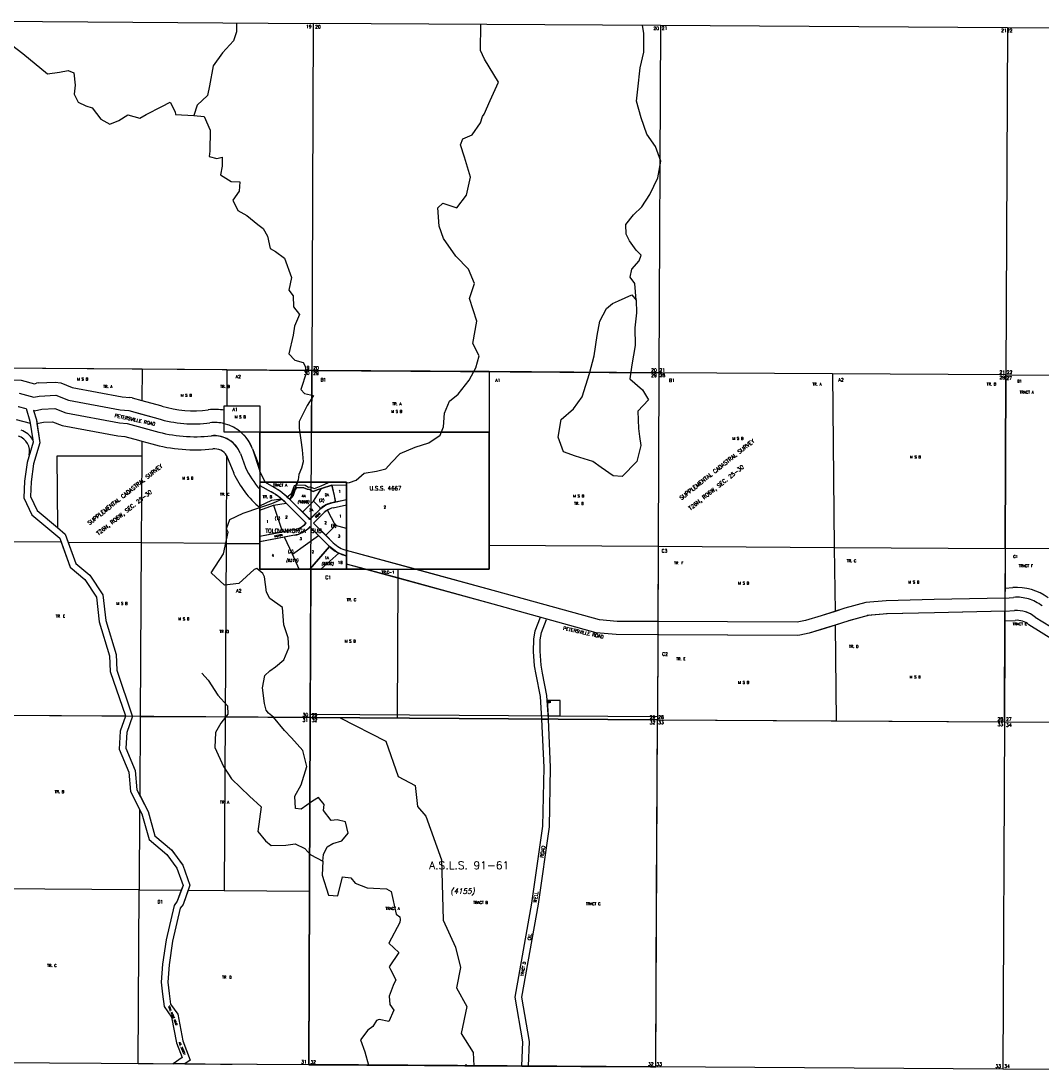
# Model space of a CAD drawing. Header units: feet. Extents: x 0 to 310787, y 0 to 109672.
# Tile 12 of 28: x 248404 to 263933, y 77417 to 93388. Entities that reach past the tile are written whole.
import ezdxf

# ---------------------------------------------------------------- set-up
doc = ezdxf.new("R2010")
doc.units = ezdxf.units.FT
doc.header["$LTSCALE"] = 20
doc.header["$MEASUREMENT"] = 0
doc.layers.add('Taxmap', color=251, linetype='Continuous')
doc.styles.add('1', font='simplex')
doc.styles.add('ESMT', font='SIMPLEX', dxfattribs={"height": 26})
doc.styles.add('LOT', font='SIMPLEX', dxfattribs={"height": 40})
doc.styles.add('ROMANT', font='romant', dxfattribs={"height": 50})
doc.styles.add('ROWNAME', font='SIMPLEX', dxfattribs={"height": 26})
doc.styles.add('SECTION', font='ROMANT', dxfattribs={"height": 50})
doc.styles.add('SUBNAME', font='ROMANT', dxfattribs={"height": 60})
doc.styles.add('SUBNMBR', font='ROMAND', dxfattribs={"oblique": 12, "height": 40})

# ---------------------------------------------------------------- blocks, each defined once
blk = doc.blocks.new('A$C1D716C51')
at = {"layer": 'Taxmap'}
for p, q in [((47378, 16116), (52521, 16080)), ((47378, 16116), (52521, 16080)), ((52521, 16080), (52497, 10801)), ((52521, 16080), (52497, 10801)), ((57800, 16045), (52521, 16080)), ((57800, 16045), (52521, 16080)), ((57800, 16045), (57777, 10766)), ((57800, 16045), (57777, 10766)), ((63079, 16013), (57800, 16045)), ((63079, 16013), (57800, 16045)), ((63079, 16013), (63056, 10734)), ((63079, 16013), (63056, 10734)), ((63079, 16013), (63056, 10734)), ((68359, 15984), (63079, 16013)), ((52497, 10801), (47339, 10837)), ((49918, 10819), (47339, 10837)), ((49918, 10819), (49914, 10343)), ((51208, 10810), (49918, 10819)), ((51208, 10810), (52497, 10801)), ((52474, 5521), (52497, 10801)), ((52497, 10801), (52493, 9864)), ((55198, 10783), (52497, 10801)), ((52497, 10801), (57777, 10766)), ((55198, 10783), (55198, 9864)), ((57777, 10766), (55198, 10783)), ((57777, 10766), (57754, 5486)), ((57777, 10766), (57765, 8126)), ((63056, 10734), (57777, 10766)), ((60417, 10750), (57777, 10766)), ((63056, 10734), (60417, 10750)), ((63056, 10734), (63033, 5454)), ((63056, 10734), (63033, 5454)), ((63045, 8094), (63056, 10734)), ((63056, 10734), (68336, 10704)), ((63056, 10734), (65038, 10723)), ((47967, 10657), (48079, 10651)), ((48079, 10651), (48278, 10599)), ((48278, 10599), (48311, 10606)), ((48341, 10610), (48311, 10606)), ((48341, 10610), (48596, 10624)), ((48596, 10624), (48682, 10610)), ((48682, 10610), (48855, 10540)), ((48049, 10453), (48272, 10393)), ((48049, 10453), (48272, 10393)), ((48272, 10393), (48352, 10410)), ((48272, 10393), (48352, 10410)), ((48352, 10410), (48607, 10424)), ((48352, 10410), (48607, 10424)), ((48607, 10424), (48799, 10347)), ((48607, 10424), (48799, 10347)), ((48855, 10540), (49611, 10401)), ((49611, 10401), (49729, 10391)), ((49766, 10384), (49729, 10391)), ((49766, 10384), (49914, 10343)), ((48031, 10254), (48153, 10222)), ((48031, 10254), (48148, 10223)), ((48153, 10222), (48210, 10029)), ((48153, 10222), (48210, 10029)), ((48391, 10211), (48587, 10222)), ((48391, 10211), (48587, 10222)), ((48587, 10222), (48756, 10154)), ((48587, 10222), (48756, 10154)), ((48799, 10347), (49585, 10202)), ((48799, 10347), (49585, 10202)), ((49914, 10343), (49968, 10328)), ((49968, 10328), (50215, 10260)), ((51167, 10264), (51205, 10264)), ((51167, 10195), (51167, 10264)), ((51205, 10264), (51707, 10264)), ((51707, 10264), (51707, 9864)), ((48266, 10192), (48308, 10051)), ((48266, 10192), (48308, 10051)), ((48266, 10192), (48280, 10188)), ((48280, 10188), (48266, 10192)), ((48280, 10188), (48391, 10211)), ((48280, 10188), (48391, 10211)), ((48756, 10154), (49572, 10004)), ((48756, 10154), (49572, 10004)), ((49585, 10202), (49713, 10192)), ((49585, 10202), (49713, 10192)), ((49713, 10192), (49914, 10136)), ((49713, 10192), (50158, 10068)), ((49914, 10136), (50158, 10068)), ((50927, 10204), (50923, 10203)), ((51167, 9990), (51167, 10195)), ((47999, 10056), (48215, 9998)), ((48210, 10029), (48215, 9998)), ((48210, 10029), (48255, 9747)), ((48215, 9998), (48255, 9747)), ((48308, 10051), (48317, 9992)), ((48308, 10051), (48363, 9702)), ((48317, 9992), (48418, 10013)), ((48317, 9992), (48363, 9702)), ((48418, 10013), (48553, 10020)), ((48553, 10020), (48702, 9961)), ((48702, 9961), (49546, 9805)), ((49572, 10004), (49691, 9994)), ((49572, 10004), (49691, 9994)), ((49691, 9994), (49913, 9932)), ((49691, 9994), (50117, 9876)), ((49913, 9932), (50117, 9876)), ((51167, 9864), (51167, 9990)), ((48255, 9747), (48261, 9709)), ((49546, 9805), (49655, 9796)), ((49655, 9796), (49860, 9740)), ((51416, 9864), (51167, 9864)), ((51707, 9864), (51416, 9864)), ((51707, 9340), (51707, 9864)), ((51707, 9864), (52493, 9864)), ((52493, 9864), (55198, 9864)), ((55198, 9864), (55198, 8142)), ((48261, 9709), (48169, 9401)), ((48261, 9709), (48169, 9401)), ((48363, 9702), (48267, 9380)), ((48363, 9702), (48267, 9380)), ((49860, 9740), (49913, 9725)), ((49913, 9725), (49912, 9499)), ((49913, 9725), (50063, 9683)), ((51598, 9606), (51706, 9268)), ((51598, 9606), (51675, 9401)), ((49912, 9499), (48620, 9499)), ((48620, 9499), (48629, 8411)), ((49912, 9499), (49903, 8179)), ((51201, 9509), (51194, 8169)), ((51201, 9509), (51310, 9238)), ((51411, 9536), (51491, 9323)), ((51411, 9536), (51491, 9323)), ((48169, 9401), (48130, 9117)), ((48169, 9401), (48130, 9117)), ((48267, 9380), (48230, 9108)), ((48267, 9380), (48230, 9108)), ((51788, 9099), (51706, 9268)), ((51707, 9267), (51707, 9340)), ((51788, 9099), (51707, 9267)), ((48130, 9117), (48118, 8865)), ((48130, 9117), (48118, 8865)), ((48230, 9108), (48219, 8885)), ((48230, 9108), (48219, 8885)), ((51707, 9052), (51878, 8954)), ((51707, 8994), (51707, 9052)), ((51707, 9052), (51878, 8954)), ((51707, 8741), (51707, 8994)), ((51788, 9099), (51918, 9025)), ((51788, 9099), (51919, 9024)), ((51788, 9099), (52287, 9099)), ((52163, 8839), (52287, 9099)), ((52214, 8900), (52245, 8991)), ((52245, 8991), (52268, 9019)), ((52268, 9019), (52375, 9015)), ((52287, 9099), (52787, 9100)), ((52375, 9015), (52425, 8994)), ((52425, 8994), (52462, 8988)), ((52462, 8988), (52518, 8958)), ((52518, 8958), (52580, 8987)), ((52526, 8810), (52643, 9006)), ((52580, 8987), (52643, 9006)), ((52643, 9006), (52803, 9055)), ((52643, 9006), (52671, 9014)), ((52671, 9014), (52803, 9055)), ((52787, 9100), (53026, 9100)), ((52803, 9055), (53026, 9062)), ((52803, 9055), (53026, 9062)), ((52803, 9055), (52860, 8801)), ((53026, 9100), (53026, 9062)), ((53026, 9062), (53026, 8840)), ((48118, 8865), (48241, 8605)), ((48219, 8885), (48322, 8668)), ((51707, 8741), (51891, 8827)), ((51891, 8827), (52033, 8849)), ((52163, 8839), (52183, 8863)), ((52163, 8839), (52467, 8535)), ((52356, 8646), (52163, 8839)), ((52356, 8646), (52163, 8839)), ((52183, 8863), (52214, 8900)), ((52356, 8646), (52526, 8810)), ((52526, 8810), (52634, 8699)), ((52860, 8801), (52802, 8788)), ((52860, 8801), (52802, 8788)), ((52803, 8788), (53026, 8840)), ((52860, 8801), (53026, 8840)), ((53026, 8840), (53026, 8758)), ((48322, 8668), (48629, 8411)), ((51707, 8674), (51916, 8751)), ((51707, 8712), (51707, 8741)), ((51707, 8674), (51707, 8712)), ((51707, 8274), (51707, 8674)), ((51916, 8751), (52107, 8782)), ((51916, 8751), (52050, 8341)), ((52107, 8782), (52411, 8478)), ((52107, 8782), (52397, 8493)), ((52441, 8562), (52356, 8646)), ((52441, 8562), (52356, 8646)), ((52467, 8535), (52615, 8683)), ((52613, 8678), (52495, 8562)), ((52613, 8678), (52495, 8562)), ((52524, 8479), (52672, 8627)), ((52524, 8479), (52672, 8627)), ((52634, 8699), (52613, 8678)), ((52634, 8699), (52613, 8678)), ((52860, 8444), (52737, 8676)), ((52821, 8710), (53026, 8758)), ((52821, 8710), (53026, 8758)), ((53026, 8758), (53027, 8398)), ((48241, 8605), (48664, 8251)), ((52411, 8478), (52404, 8471)), ((52467, 8535), (52441, 8562)), ((52467, 8535), (52441, 8562)), ((52495, 8562), (52467, 8535)), ((52495, 8562), (52467, 8535)), ((52524, 8479), (52824, 8179)), ((52524, 8479), (52710, 8293)), ((48629, 8411), (48749, 8310)), ((48749, 8310), (48910, 7866)), ((48749, 8310), (48794, 8186)), ((52222, 8374), (51707, 8274)), ((52050, 8341), (51707, 8274)), ((52222, 8374), (52050, 8341)), ((52467, 8422), (52460, 8415)), ((52467, 8422), (52768, 8122)), ((52482, 8408), (52598, 8291)), ((52860, 8444), (52710, 8293)), ((53027, 8398), (52860, 8444)), ((53027, 8398), (53027, 8063)), ((48687, 8187), (47320, 8197)), ((48664, 8251), (48825, 7807)), ((48664, 8251), (48687, 8187)), ((48687, 8187), (48825, 7807)), ((48794, 8186), (48910, 7866)), ((49903, 8179), (48794, 8186)), ((49903, 8179), (49888, 5539)), ((51194, 8169), (49903, 8179)), ((52237, 8296), (51707, 8192)), ((51707, 8192), (51707, 8274)), ((52081, 8265), (51707, 8192)), ((51707, 7779), (51707, 8192)), ((52237, 8296), (52081, 8265)), ((52206, 8004), (52081, 8265)), ((52206, 8004), (52598, 8291)), ((52598, 8291), (52768, 8122)), ((52710, 8293), (52824, 8179)), ((52307, 7778), (52206, 8004)), ((52467, 7778), (52768, 8122)), ((52634, 7778), (52910, 8021)), ((53004, 7986), (53027, 7981)), ((53004, 7986), (53027, 7981)), ((54075, 7777), (53027, 8063)), ((55198, 8142), (55198, 7776)), ((57765, 8126), (57760, 6981)), ((63045, 8094), (63041, 7339)), ((65026, 8083), (63045, 8094)), ((48910, 7866), (49123, 7687)), ((53027, 7981), (53027, 7856)), ((53027, 7856), (53027, 7778)), ((53313, 7778), (53027, 7856)), ((48825, 7807), (49048, 7619)), ((49123, 7687), (49321, 7386)), ((52307, 7778), (51707, 7779)), ((52467, 7778), (52307, 7778)), ((52484, 7778), (52467, 7778)), ((52484, 7778), (52474, 5521)), ((52634, 7778), (52484, 7778)), ((53027, 7778), (52634, 7778)), ((53313, 7778), (53027, 7778)), ((53313, 7778), (53804, 7777)), ((53804, 7644), (53313, 7778)), ((55310, 7439), (54075, 7777)), ((55198, 7776), (54075, 7777)), ((49048, 7619), (49224, 7351)), ((55257, 7247), (53804, 7644)), ((49224, 7351), (49264, 6975)), ((49321, 7386), (49363, 6995)), ((56875, 7005), (55310, 7439)), ((63041, 7339), (63173, 7349)), ((63041, 7339), (63173, 7349)), ((63042, 7490), (63162, 7498)), ((56821, 6812), (55257, 7247)), ((60927, 7273), (60607, 7185)), ((61234, 7298), (60927, 7273)), ((61965, 7315), (61234, 7298)), ((63041, 7339), (61965, 7315)), ((60244, 7069), (60007, 6998)), ((60456, 7136), (60244, 7069)), ((60607, 7185), (60456, 7136)), ((60962, 7075), (60664, 6993)), ((61245, 7098), (60962, 7075)), ((61969, 7115), (61245, 7098)), ((63040, 7139), (61969, 7115)), ((63033, 5454), (63040, 7139)), ((63040, 7139), (63187, 7149)), ((63040, 7140), (63187, 7149)), ((63499, 7050), (64462, 6456)), ((63499, 7050), (64462, 6456)), ((49264, 6975), (49421, 6461)), ((49363, 6995), (49521, 6478)), ((57142, 6981), (56875, 7005)), ((57760, 6981), (57142, 6981)), ((57760, 6981), (57759, 6781)), ((59881, 6970), (57760, 6981)), ((60007, 6998), (59881, 6970)), ((60305, 6879), (60065, 6806)), ((60458, 6927), (60305, 6879)), ((60664, 6993), (60458, 6927)), ((63050, 6990), (63197, 6999)), ((63405, 6934), (64383, 6328)), ((57125, 6782), (56821, 6812)), ((57759, 6781), (57125, 6782)), ((57759, 6781), (57754, 5486)), ((59880, 6770), (57759, 6781)), ((59923, 6775), (59880, 6770)), ((60065, 6806), (59923, 6775)), ((49421, 6461), (49431, 6223)), ((49521, 6478), (49530, 6242)), ((49530, 6242), (49768, 5546)), ((49431, 6223), (49663, 5546)), ((56273, 5782), (56080, 5782)), ((56080, 5782), (56095, 5547)), ((56273, 5547), (56273, 5782)), ((52474, 5521), (47301, 5557)), ((49665, 5541), (47301, 5557)), ((49665, 5541), (49585, 5315)), ((49665, 5540), (49585, 5315)), ((49663, 5546), (49665, 5541)), ((49771, 5540), (49684, 5296)), ((49771, 5540), (49684, 5296)), ((49768, 5546), (49771, 5540)), ((49888, 5539), (49771, 5540)), ((49888, 5539), (49881, 4338)), ((52451, 242), (52474, 5521)), ((52474, 5521), (52463, 2881)), ((52474, 5521), (57754, 5486)), ((52928, 5518), (52474, 5521)), ((53794, 5512), (52928, 5518)), ((52928, 5518), (53623, 5162)), ((55114, 5503), (53794, 5512)), ((55999, 5498), (55114, 5503)), ((56030, 4760), (55999, 5498)), ((55999, 5498), (56099, 5497)), ((56030, 4760), (55999, 5497)), ((56095, 5547), (56273, 5547)), ((56130, 4761), (56099, 5497)), ((56130, 4761), (56099, 5497)), ((57754, 5486), (56099, 5497)), ((57730, 207), (57754, 5486)), ((57742, 2846), (57754, 5486)), ((57754, 5486), (63033, 5454)), ((63033, 5454), (63010, 175)), ((63033, 5454), (63010, 175)), ((63033, 5454), (63010, 175)), ((63033, 5454), (68312, 5425)), ((49585, 5315), (49566, 5040)), ((49585, 5315), (49566, 5040)), ((49684, 5296), (49667, 5057)), ((49684, 5296), (49667, 5057)), ((53623, 5162), (53813, 4626)), ((49566, 5040), (49713, 4690)), ((49566, 5040), (49713, 4690)), ((49667, 5057), (49812, 4714)), ((49667, 5057), (49812, 4714)), ((49713, 4690), (49738, 4396)), ((49713, 4690), (49738, 4396)), ((49812, 4714), (49836, 4424)), ((49812, 4714), (49836, 4424)), ((56012, 3869), (56030, 4760)), ((56012, 3869), (56030, 4760)), ((56112, 3861), (56130, 4761)), ((56112, 3861), (56130, 4761)), ((53813, 4626), (54070, 4490)), ((54070, 4490), (54104, 4168)), ((49738, 4396), (49879, 4124)), ((49738, 4396), (49915, 4055)), ((49836, 4424), (50009, 4092)), ((49836, 4424), (49881, 4338)), ((49881, 4338), (50009, 4092)), ((54104, 4168), (54233, 4022)), ((49879, 4124), (49872, 2899)), ((49879, 4124), (49915, 4055)), ((49915, 4055), (50023, 3666)), ((49915, 4055), (50023, 3666)), ((50009, 4092), (50112, 3723)), ((50009, 4092), (50112, 3723)), ((54233, 4022), (54471, 3358)), ((55846, 2700), (56012, 3869)), ((55846, 2700), (56012, 3869)), ((55944, 2685), (56112, 3861)), ((55944, 2685), (56112, 3861)), ((50112, 3723), (50365, 3508)), ((50112, 3723), (50365, 3508)), ((50023, 3666), (50291, 3440)), ((50023, 3666), (50291, 3440)), ((50291, 3440), (50445, 3229)), ((50291, 3440), (50445, 3229)), ((50365, 3508), (50534, 3276)), ((50365, 3508), (50369, 3503)), ((50369, 3503), (50530, 3282)), ((50369, 3503), (50530, 3282)), ((54471, 3358), (54494, 2438)), ((50445, 3229), (50539, 2969)), ((50445, 3229), (50539, 2969)), ((50530, 3282), (50534, 3276)), ((50534, 3276), (50645, 2970)), ((50534, 3276), (50645, 2970)), ((49872, 2899), (47282, 2917)), ((50539, 2969), (50452, 2727)), ((50512, 2895), (50452, 2727)), ((50539, 2969), (50512, 2895)), ((50645, 2970), (50541, 2679)), ((50618, 2894), (50541, 2679)), ((50645, 2970), (50618, 2894)), ((52463, 2881), (52451, 242)), ((50452, 2727), (50404, 2664)), ((50452, 2727), (50404, 2664)), ((57730, 207), (57742, 2846)), ((50404, 2664), (50282, 2139)), ((50404, 2664), (50282, 2139)), ((50496, 2621), (50380, 2121)), ((50496, 2621), (50380, 2121)), ((50541, 2679), (50496, 2621)), ((50541, 2679), (50496, 2621)), ((55592, 1267), (55846, 2700)), ((55592, 1267), (55846, 2700)), ((55693, 1267), (55944, 2685)), ((55693, 1267), (55944, 2685)), ((54494, 2438), (54683, 2031)), ((50282, 2139), (50229, 1771)), ((50282, 2139), (50229, 1771)), ((50380, 2121), (50329, 1760)), ((50380, 2121), (50329, 1760)), ((54683, 2031), (54760, 1720)), ((50229, 1771), (50209, 1495)), ((50229, 1771), (50209, 1495)), ((50329, 1760), (50309, 1497)), ((50329, 1760), (50309, 1497)), ((54760, 1720), (54701, 1411)), ((50209, 1495), (50229, 1314)), ((50209, 1495), (50229, 1314)), ((50309, 1497), (50329, 1326)), ((50309, 1497), (50329, 1326)), ((50229, 1314), (50251, 1125)), ((50229, 1314), (50251, 1125)), ((50329, 1326), (50347, 1163)), ((50329, 1326), (50347, 1163)), ((54701, 1411), (54854, 1126)), ((50251, 1125), (50366, 966)), ((50251, 1125), (50366, 966)), ((50347, 1163), (50460, 1007)), ((50347, 1163), (50460, 1007)), ((54854, 1126), (54772, 713)), ((55707, 587), (55592, 1267)), ((55707, 587), (55592, 1267)), ((55807, 594), (55693, 1267)), ((55807, 594), (55693, 1267)), ((50366, 966), (50439, 575)), ((50366, 966), (50439, 575)), ((50460, 1007), (50536, 602)), ((50460, 1007), (50536, 602)), ((54772, 713), (54950, 425)), ((50439, 575), (50528, 349)), ((50439, 575), (50528, 349)), ((50536, 602), (50650, 311)), ((50536, 602), (50650, 311)), ((55692, 220), (55707, 587)), ((55692, 220), (55707, 587)), ((55792, 220), (55807, 594)), ((55792, 219), (55807, 594)), ((50528, 349), (50390, 256)), ((50528, 349), (50390, 256)), ((54950, 425), (54964, 225)), ((47262, 278), (52451, 242)), ((49857, 259), (50390, 256)), ((50566, 254), (50390, 256)), ((50650, 311), (50566, 254)), ((50650, 311), (50566, 254)), ((50566, 254), (51108, 251)), ((51108, 251), (51289, 250)), ((51676, 247), (52451, 242)), ((57730, 207), (52451, 242)), ((52451, 242), (53394, 235)), ((53394, 235), (53933, 232)), ((53933, 232), (54476, 228)), ((54476, 228), (54823, 226)), ((54823, 226), (54964, 225)), ((54843, 247), (54836, 225)), ((54964, 225), (55362, 223)), ((55362, 223), (55692, 220)), ((55692, 220), (55792, 220)), ((55792, 220), (55797, 220)), ((55797, 220), (56127, 217)), ((56127, 217), (56590, 214)), ((56590, 214), (57127, 211)), ((57127, 211), (57651, 207)), ((57651, 207), (57730, 207)), ((63010, 175), (57730, 207)), ((63010, 175), (57730, 207)), ((68289, 145), (63010, 175))]:
    blk.add_line(p, q, dxfattribs=at)
for points in [[(51353, 16088), (51353, 15949), (51308, 15813), (51138, 15631), (50996, 15432), (50944, 15129), (50911, 14985), (50753, 14835), (50702, 14680)], [(53026, 9091), (53073, 9095), (53172, 9133), (53293, 9239), (53481, 9269), (53622, 9303), (53711, 9402), (53844, 9537), (54069, 9634), (54278, 9699), (54451, 9817), (54501, 9945), (54515, 10149), (54593, 10332), (54726, 10442), (54889, 10652), (54995, 10839), (55045, 11023), (54947, 11208), (55007, 11552), (54896, 11897), (54974, 12125), (54881, 12342), (54688, 12537), (54503, 12807), (54437, 12996), (54413, 13273), (54489, 13344), (54704, 13273), (54851, 13467), (54914, 13743), (54818, 14044), (54760, 14233), (54797, 14325), (54937, 14383), (55064, 14565), (55093, 14661), (55117, 14701), (55212, 14908), (55339, 15186), (55123, 15533), (55065, 15666), (55070, 16063)], [(57430, 11871), (57413, 12124), (57342, 12221), (57367, 12341), (57477, 12468), (57506, 12555), (57431, 12632), (57332, 12774), (57281, 12871), (57275, 13019), (57389, 13170), (57518, 13288), (57640, 13475), (57763, 13730), (57806, 13982), (57724, 14207), (57595, 14397), (57509, 14642), (57436, 14895), (57458, 15079), (57490, 15403), (57549, 15643), (57548, 15931), (57529, 16047)], [(47931, 15751), (48105, 15619), (48477, 15314), (48661, 15336), (48794, 15362), (48877, 15325), (48899, 15141), (48885, 15005), (48944, 14880), (49059, 14823), (49155, 14794), (49288, 14624), (49427, 14546), (49564, 14601), (49701, 14687), (49884, 14637), (49980, 14692), (50218, 14817), (50346, 14880), (50420, 14735), (50424, 14694), (50702, 14680)], [(47931, 15751), (48105, 15619), (48477, 15314), (48661, 15336), (48794, 15362), (48877, 15325), (48899, 15141), (48885, 15005), (48944, 14880), (49059, 14823), (49155, 14794), (49288, 14624), (49427, 14546), (49564, 14601), (49701, 14687), (49884, 14637), (49980, 14692), (50218, 14817), (50346, 14880), (50420, 14735), (50424, 14694), (50702, 14680)], [(50702, 14680), (50862, 14662), (50951, 14457), (50947, 14137), (50938, 14053), (51054, 14023), (51134, 14046), (51136, 13910), (51107, 13775), (51273, 13676), (51405, 13671), (51391, 13527), (51298, 13392), (51372, 13231), (51511, 13157), (51677, 13023), (51756, 12962), (51826, 12841), (51864, 12656), (51947, 12611), (52082, 12509), (52190, 12216), (52148, 12024), (52215, 11935), (52217, 11767), (52311, 11654), (52237, 11475), (52216, 11339), (52148, 11055), (52239, 10958), (52366, 10921), (52394, 10876), (52417, 10776), (52330, 10513), (52385, 10448), (52524, 10418), (52427, 10267), (52304, 10025), (52306, 9924), (52350, 9592), (52364, 9411), (52343, 9315), (52302, 9220), (52293, 9137), (52254, 9058)], [(51208, 10810), (51205, 10264)], [(60417, 10750), (60445, 8110)], [(52124, 8876), (52187, 8927), (52233, 9052), (52272, 9063), (52398, 9056), (52449, 9026), (52467, 9029), (52539, 9006), (52638, 9047), (52752, 9098)], [(52495, 8562), (52634, 8699), (52713, 8755), (52802, 8788), (52860, 8801), (52842, 8896), (52816, 8996), (52803, 9055), (52643, 9006), (52580, 8987), (52518, 8958), (52462, 8988), (52425, 8994), (52375, 9015), (52268, 9019), (52245, 8991), (52214, 8900), (52163, 8839), (52441, 8562), (52467, 8535), (52491, 8558)], [(52664, 3338), (52676, 3437), (52733, 3556), (52818, 3603), (52954, 3646), (53051, 3760), (53009, 3933), (52886, 3967), (52794, 3956), (52676, 4106), (52685, 4198), (52602, 4303), (52510, 4248), (52336, 4130), (52249, 4139), (52239, 4324), (52337, 4499), (52424, 4774), (52359, 5019), (52190, 5213), (52083, 5323), (51914, 5525), (51839, 5590), (51803, 5631), (51780, 5735), (51747, 5972), (51781, 6160), (51862, 6231), (51947, 6290), (52072, 6400), (52150, 6579), (52136, 6732), (52071, 6933), (52050, 7193), (51860, 7332), (51809, 7428), (51776, 7661), (51752, 7713), (51661, 7787), (51621, 7771), (51387, 7562), (51171, 7537), (50965, 7724), (51153, 8009), (51224, 8341), (51201, 8393), (51251, 8533), (51456, 8630), (51708, 8715), (51889, 8777), (52041, 8843)], [(51194, 8169), (51181, 5530)], [(51194, 8169), (51707, 8166)], [(63041, 7339), (61965, 7315), (61234, 7298), (60927, 7273), (60607, 7185), (60244, 7069), (60007, 6998), (59881, 6970), (57760, 6981), (57142, 6981), (56875, 7005), (55310, 7439), (53027, 8063)], [(55198, 8142), (57765, 8126)], [(57765, 8126), (60445, 8110)], [(60445, 8110), (60456, 7136)], [(60445, 8110), (63045, 8094)], [(57760, 6781), (57125, 6782), (56821, 6812), (55257, 7247), (53027, 7856)], [(53804, 7777), (53804, 7644)], [(53804, 7644), (53794, 5512)], [(55999, 5497), (55976, 5843), (55909, 6178), (55887, 6307), (55870, 6526), (55873, 6712), (55897, 6842), (55975, 7047)], [(60980, 7080), (60661, 6992)], [(61250, 7099), (60943, 7073)], [(63046, 7139), (61969, 7115), (61239, 7098)], [(56099, 5497), (56075, 5856), (56007, 6197), (55986, 6320), (55970, 6529), (55973, 6702), (55994, 6815), (56069, 7012)], [(60668, 6994), (60303, 6878), (60065, 6806), (59923, 6775), (59880, 6770), (57774, 6781)], [(60458, 6927), (60474, 5470)], [(50823, 6196), (50921, 6090), (51071, 5864), (51216, 5698), (51223, 5570), (51113, 5435), (51032, 5292), (51025, 5068), (51157, 4778), (51279, 4588), (51551, 4324), (51729, 4162), (51677, 3786), (51795, 3648), (51878, 3575), (52102, 3580), (52246, 3599), (52393, 3529), (52440, 3480), (52484, 3431), (52664, 3338)], [(50823, 6196), (50921, 6090), (51071, 5864), (51216, 5698), (51223, 5570), (51113, 5435), (51032, 5292), (51025, 5068), (51157, 4778), (51279, 4588), (51551, 4324), (51729, 4162), (51677, 3786), (51795, 3648), (51878, 3575), (52102, 3580), (52246, 3599), (52393, 3529), (52440, 3480), (52484, 3431), (52664, 3338)], [(49888, 5539), (51181, 5530)], [(51181, 5530), (51167, 2890)], [(51181, 5530), (52474, 5521)], [(52474, 5571), (52475, 5571), (57754, 5536)], [(57754, 5486), (60474, 5470)], [(60474, 5470), (63033, 5454)], [(63033, 5454), (65673, 5440)], [(52664, 3338), (52658, 3126), (52754, 2821), (52894, 2807), (52965, 3099), (53093, 3085), (53156, 3000), (53339, 2930), (53435, 2925), (53635, 2914), (53706, 2873), (53783, 2532), (53838, 2492), (53842, 2451), (53837, 2403), (53670, 2089), (53824, 1947), (53674, 1729), (53693, 1689), (53775, 1532), (53734, 1444), (53673, 1281), (53683, 1156), (53746, 1072), (53668, 896), (53525, 926), (53484, 911), (53424, 823), (53351, 768), (53241, 621), (53303, 436), (53361, 236)], [(49857, 259), (49872, 2899)], [(49872, 2899), (50512, 2895)], [(50618, 2894), (51167, 2890)], [(51167, 2890), (52463, 2881)]]:
    blk.add_lwpolyline(points, dxfattribs=at)
for points in [[(57363, 11952), (57430, 11871), (57436, 11675), (57409, 11447), (57414, 11179), (57363, 10887), (57336, 10675), (57530, 10504), (57617, 10355), (57455, 10181), (57468, 9920), (57482, 9796), (57501, 9660), (57442, 9416), (57219, 9190), (57084, 9200), (56901, 9322), (56770, 9416), (56511, 9495), (56328, 9562), (56243, 9787), (56290, 10055), (56480, 10217), (56610, 10399), (56722, 10755), (56793, 11022), (56840, 11334), (56879, 11550), (56981, 11745), (57070, 11820), (57162, 11859)], [(57363, 11952), (57430, 11871), (57436, 11675), (57409, 11447), (57414, 11179), (57363, 10887), (57336, 10675), (57530, 10504), (57617, 10355), (57455, 10181), (57468, 9920), (57482, 9796), (57501, 9660), (57442, 9416), (57219, 9190), (57084, 9200), (56901, 9322), (56770, 9416), (56511, 9495), (56328, 9562), (56243, 9787), (56290, 10055), (56480, 10217), (56610, 10399), (56722, 10755), (56793, 11022), (56840, 11334), (56879, 11550), (56981, 11745), (57070, 11820), (57162, 11859)], [(53027, 7778), (55198, 7776), (55198, 9864), (51707, 9864), (51707, 9099), (53026, 9100)], [(51707, 9099), (51707, 7779), (53027, 7778), (53026, 9100)], [(52768, 8122), (52467, 7778), (53027, 7778), (53027, 7981), (53004, 7986), (53004, 7986), (52910, 8021), (52877, 8039), (52877, 8039), (52877, 8039), (52877, 8039)], [(52768, 8122), (52467, 7778), (53027, 7778), (53027, 7981), (53004, 7986), (53004, 7986), (52910, 8021), (52877, 8039), (52877, 8039), (52877, 8039), (52877, 8039)], [(57754, 5486), (52474, 5521), (52451, 241), (57730, 207)]]:
    blk.add_lwpolyline(points, close=True, dxfattribs=at)
for centre, radius, start, end in [((50700, 11885), 1897, 277.5295, 277.5295), ((50700, 11885), 1697, 253.3807, 277.5295), ((50700, 11885), 1897, 253.3807, 277.5295), ((50700, 11885), 1897, 253.3807, 277.5295), ((51017, 9388), 821, 79.4699, 96.2776), ((51017, 9388), 621, 76.0177, 96.2776), ((51017, 9388), 621, 76.0177, 96.2776), ((51017, 9388), 621, 20.577, 76.0177), ((47956, 9565), 250, 347.8004, 71.6908), ((47956, 9565), 350, 31.4442, 70.1096), ((50723, 12054), 2261, 254.4486, 276.2776), ((50723, 12054), 2261, 254.4486, 276.2776), ((51017, 9388), 421, 63.7826, 96.2776), ((51017, 9388), 421, 20.577, 96.2776), ((51017, 9388), 421, 20.5788, 63.7826), ((51017, 9388), 621, 20.5801, 49.9923), ((50723, 12054), 2461, 254.4486, 276.2776), ((51017, 9388), 221, 63.7826, 96.2776), ((51017, 9388), 221, 33.2934, 63.7826), ((52766, 9925), 1411, 205.2695, 221.31), ((52766, 9925), 1411, 205.2695, 221.2782), ((52766, 9925), 1211, 205.6418, 208.9261), ((52766, 9925), 1611, 205.2695, 228.8622), ((51382, 8060), 1023, 44.8927, 60.9675), ((51382, 8060), 1023, 50.499, 60.9675), ((51351, 8025), 1149, 45.0681, 60.4717), ((51351, 8025), 1149, 45.0681, 60.3787), ((51382, 8060), 1023, 49.9041, 50.499), ((51382, 8060), 1023, 44.8927, 49.9041), ((52891, 8408), 390, 103.0675, 135.0681), ((52885, 8426), 371, 102.9434, 132.6407), ((52885, 8426), 371, 102.9434, 132.6407), ((52891, 8408), 310, 103.0675, 135.0681), ((52891, 8408), 310, 119.9935, 135.0681), ((52891, 8408), 310, 103.0686, 119.9935), ((52154, 8720), 353, 281.0687, 315.0681), ((52382, 8478), 20, 313.3446, 45.0681), ((52468, 8589), 38.5, 225.8306, 315.8279), ((52154, 8720), 353, 281.0687, 313.3446), ((52154, 8720), 433, 281.0687, 315.0681), ((52154, 8720), 432, 281.0687, 313.8018), ((52467, 8394), 20, 45.0681, 133.8018), ((53140, 8496), 447, 225.0681, 255.3533), ((53140, 8496), 447, 225.0681, 255.3533), ((53140, 8496), 527, 225.0634, 255.1078), ((53140, 8496), 527, 225.0635, 244.1132), ((53140, 8496), 527, 244.1132, 255.1078), ((63219, 6714), 787, 52.7004, 94.1292), ((63219, 6714), 637, 73.4148, 94.1292), ((63219, 6714), 637, 73.4148, 94.1292), ((63219, 6714), 637, 52.7004, 73.4148), ((63219, 6714), 637, 52.7004, 73.4148), ((63218, 6704), 446, 50.8101, 93.9112), ((63218, 6704), 446, 72.3607, 93.9112), ((63218, 6704), 446, 50.8101, 72.3607), ((63218, 6704), 296, 50.8101, 93.9112)]:
    blk.add_arc(centre, radius, start, end, dxfattribs=at)
for s, height, style, p in [('19', 50, 'ROMANT', (52409, 16006)), ('20', 50, 'ROMANT', (52548, 16002)), ('20', 50, 'ROMANT', (57692, 15979)), ('21', 50, 'ROMANT', (57820, 15981)), ('21', 50, 'ROMANT', (62983, 15948)), ('   22', 50, 'SECTION', (62958, 15946)), ('19', 50, 'ROMANT', (52378, 10817)), ('20', 50, 'ROMANT', (52518, 10813)), ('A2', 50, 'LOT', (51338, 10681)), ('30', 50, 'ROMANT', (52378, 10736)), ('29', 50, 'ROMANT', (52518, 10732)), ('20', 50, 'ROMANT', (57659, 10781)), ('29', 50, 'ROMANT', (57659, 10700)), ('21', 50, 'ROMANT', (57787, 10782)), ('28', 50, 'ROMANT', (57787, 10701)), ('21', 50, 'ROMANT', (62957, 10748)), ('28', 50, 'ROMANT', (62957, 10667)), ('27', 50, 'SECTION', (63063, 10658)), ('22', 50, 'SECTION', (63067, 10748)), ('M S B', 40, '1', (48928, 10650)), ('TR. A', 40, 'LOT', (49326, 10535)), ('TR. B', 40, 'LOT', (51105, 10538)), ('B1', 50, 'LOT', (52630, 10634)), ('A1', 50, 'LOT', (55288, 10625)), ('B1', 50, 'LOT', (57931, 10625)), ('TR. A', 40, 'LOT', (60113, 10574)), ('A2', 50, 'LOT', (60507, 10633)), ('TR. B', 40, 'LOT', (62764, 10574)), ('B1', 40, 'LOT', (63228, 10617)), ('M S B', 40, '1', (50505, 10402)), ('TRACT A', 40, 'LOT', (63263, 10449)), ('A1', 50, 'LOT', (51291, 10183)), ('TR. A', 40, 'LOT', (53723, 10271)), ('M S B', 40, '1', (51326, 10073)), ('M S B', 40, '1', (53706, 10157)), ('M S B', 40, '1', (58896, 9746)), ('M S B', 40, '1', (61596, 9464)), ('M S B', 40, '1', (50529, 9141)), ('TRACT A', 40, 'LOT', (51908, 9035)), ('1', 40, 'LOT', (52904, 8939)), ('U.S.S. 4667', 60, 'SUBNAME', (53376, 8978)), ('TR. C', 40, 'LOT', (51102, 8896)), ('TR. B', 40, 'LOT', (51750, 8858)), ('(2)', 40, 'SUBNAME', (52608, 8807)), ('M S B', 40, '1', (56473, 8871)), ('TR. B', 40, 'LOT', (56488, 8759)), ('2', 40, 'LOT', (53592, 8703)), ('1', 40, 'LOT', (51807, 8481)), ('(1)', 40, 'SUBNAME', (51935, 8530)), ('2', 40, 'LOT', (52095, 8550)), ('2', 40, 'LOT', (52690, 8465)), ('(4)', 40, 'SUBNAME', (52791, 8420)), ('1', 40, 'LOT', (52913, 8565)), ('TOLOVANKORGA  SUB.', 60, 'SUBNAME', (51792, 8333)), ('3', 40, 'LOT', (52312, 8222)), ('3', 40, 'LOT', (52896, 8261)), ('4', 40, 'LOT', (51888, 7968)), ('(3)', 40, 'SUBNAME', (52137, 8027)), ('2', 40, 'LOT', (52497, 8020)), ('C3', 50, 'LOT', (57818, 8032)), ('C1', 40, 'LOT', (63168, 7949)), ('1A', 40, 'LOT', (52692, 7931)), ('1B', 40, 'LOT', (52896, 7858)), ('TR. F', 40, 'LOT', (58009, 7852)), ('TR. C', 40, 'LOT', (60636, 7884)), ('TRACT F', 40, 'LOT', (63251, 7809)), ('C1', 50, 'LOT', (52703, 7627)), ('TR.C-1', 40, 'LOT', (53558, 7711)), ('M S B', 40, '1', (58983, 7545)), ('M S B', 40, '1', (61571, 7561)), ('A2', 50, 'LOT', (51347, 7425)), ('M S B', 40, '1', (49528, 7236)), ('TR. C', 40, 'LOT', (53029, 7293)), ('TR. E', 40, 'LOT', (48604, 7041)), ('M S B', 40, '1', (50468, 7001)), ('TRACT E', 40, 'LOT', (63157, 6924)), ('TR. D', 40, 'LOT', (51093, 6808)), ('M S B', 40, '1', (52999, 6663)), ('TR. D', 40, 'LOT', (60668, 6582)), ('C2', 50, 'LOT', (57826, 6461)), ('TR. E', 40, 'LOT', (58041, 6392)), ('M S B', 40, '1', (58983, 6036)), ('M S B', 40, '1', (61592, 6118)), ('D1', 26, 'ESMT', (56093, 5743)), ('30', 50, 'ROMANT', (52356, 5538)), ('31', 50, 'ROMANT', (52356, 5457)), ('32', 50, 'ROMANT', (52495, 5454)), ('29', 50, 'ROMANT', (52495, 5534)), ('32', 50, 'ROMANT', (57637, 5419)), ('29', 50, 'ROMANT', (57637, 5500)), ('28', 50, 'ROMANT', (57766, 5502)), ('33', 50, 'ROMANT', (57766, 5421)), ('28', 50, 'ROMANT', (62928, 5472)), ('33', 50, 'ROMANT', (62928, 5391)), ('27', 50, 'SECTION', (63057, 5472)), ('34', 50, 'SECTION', (63057, 5381)), ('TR. B', 40, 'LOT', (48587, 4373)), ('TR. A', 40, 'LOT', (51103, 4213)), ('A.S.L.S. 91-61', 120, 'SUBNAME', (54282, 3213)), ('D1', 50, 'LOT', (50150, 2695)), ('TRACT B', 40, 'LOT', (54954, 2686)), ('TRACT A', 40, 'LOT', (53619, 2597)), ('TRACT C', 40, 'LOT', (56668, 2667)), ('TR. C', 40, 'LOT', (48473, 1729)), ('TR. D', 40, 'LOT', (51134, 1550)), ('31', 50, 'ROMANT', (52336, 260)), ('32', 50, 'ROMANT', (52475, 256)), ('32', 50, 'ROMANT', (57611, 224)), ('33', 50, 'ROMANT', (57739, 226)), ('33', 50, 'ROMANT', (62895, 194)), ('34', 50, 'SECTION', (63030, 194))]:
    blk.add_text(s, height=height, dxfattribs=dict(at, style=style)).set_placement(p)
for s, height, rotation, style, p in [('PETERSVILLE ROAD', 50, 347.7645, 'ROWNAME', (49496, 10092)), ('SUPPLEMENTAL CADASTRAL SURVEY', 60, 38.4972, 'SUBNAME', (58121, 8827)), ('SUPPLEMENTAL CADASTRAL SURVEY', 60, 38.4972, 'SUBNAME', (49116, 8445)), ('T26N, R06W, SEC. 25-30', 60, 38.4972, 'SUBNAME', (58257, 8670)), ('T26N, R06W, SEC. 25-30', 60, 38.4972, 'SUBNAME', (49252, 8289)), ('4A', 38.6, 0.534, 'LOT', (52343, 8871)), ('2A', 38.7, 0.0404, 'LOT', (52694, 8889)), ('3A', 38.3, 359.9609, 'LOT', (52456, 8659)), ('ROAD', 26, 44.1767, 'ROWNAME', (52565, 8558)), ('HICKOK', 26, 11.0234, 'ROWNAME', (51931, 8263)), ('PETERSVILLE ROAD', 50, 347.4371, 'ROWNAME', (56317, 6858)), ('OIL            WELL             ROAD', 52, 81.3207, 'ROWNAME', (55830, 2131)), ('TRACT D', 40, 80.4239, 'LOT', (55715, 1583)), (' TRAIL RIDGE ROAD', 26, 292.5286, 'ROWNAME', (50303, 1148)), ('ADL 200221', 26, 292.5286, 'ROWNAME', (50474, 580))]:
    blk.add_text(s, height=height, rotation=rotation, dxfattribs=dict(at, style=style)).set_placement(p)
at = {"layer": 'Taxmap', "style": 'SUBNMBR', "oblique": 12}
blk.add_text('(4898)', height=38.3, rotation=0.2882, dxfattribs=at).set_placement((52281, 8782))
for s, height, p in [('(6316)', 40, (52106, 7891)), ('(6530)', 40, (52644, 7842)), ('(4155)', 80, (54607, 2842))]:
    blk.add_text(s, height=height, dxfattribs=at).set_placement(p)

msp = doc.modelspace()

# ---------------------------------------------------------------- block references
at = {"layer": 'Taxmap'}
msp.add_blockref('A$C1D716C51', (200329, 77272), dxfattribs=at)

doc.saveas('drawing.dxf')
